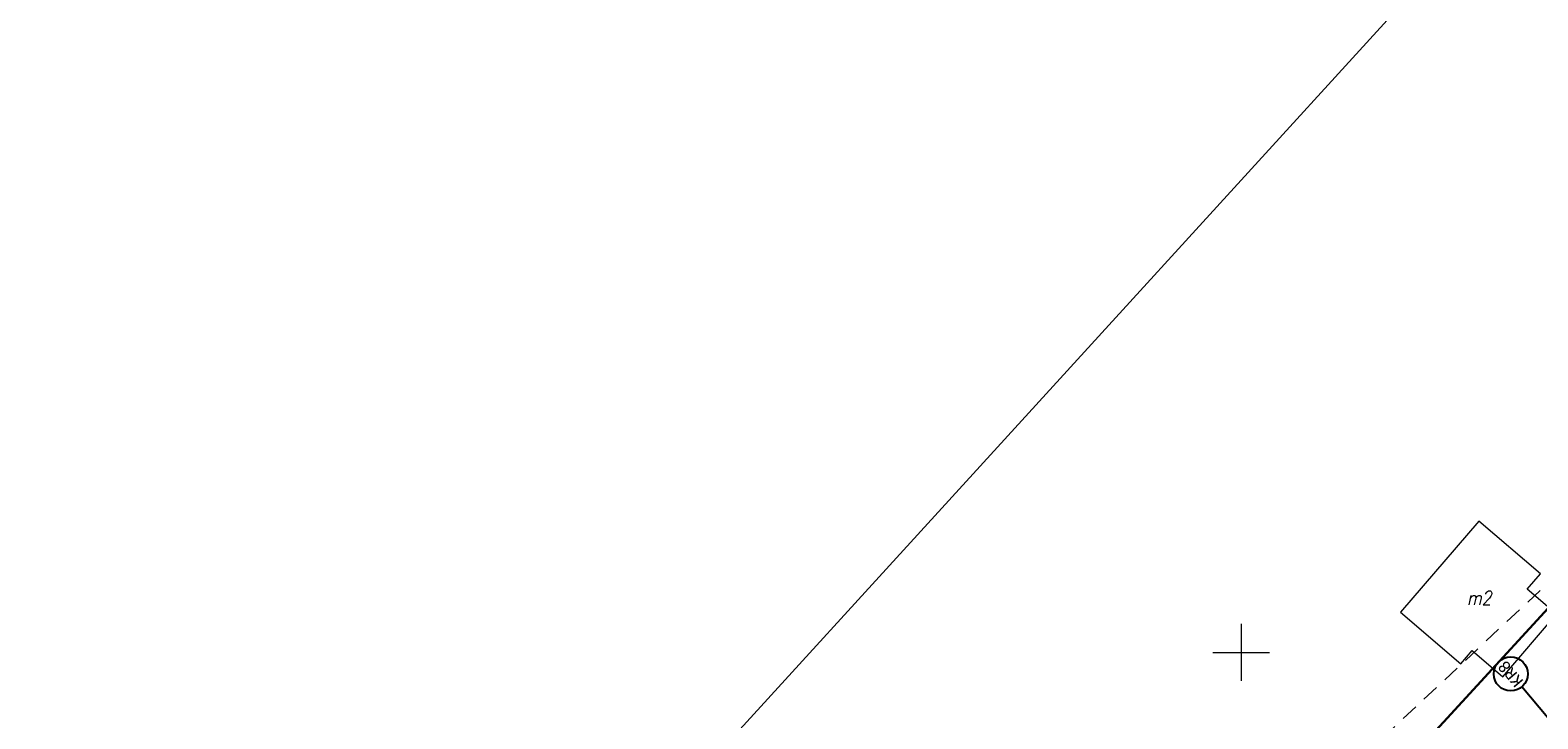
# Model space of a CAD drawing. Header units: metres. Extents: x -1 to 7476305, y 0 to 5497191.
# Tile 36 of 115: x 7474893 to 7475026, y 5496794 to 5496855. Entities that reach past the tile are written whole.
import ezdxf
from ezdxf.enums import TextEntityAlignment as Align

# ---------------------------------------------------------------- set-up
doc = ezdxf.new("R2010")
doc.units = ezdxf.units.M
doc.linetypes.add('EGBO02-500', pattern=[2.5, 1.5, -1])
doc.layers.add('C-SIECI-STRUKTURY-ETYKIETY', color=154, linetype='Continuous')
for name, color, linetype, lineweight, true_color in [('EGBB01', 7, 'Continuous', 5, 0x0a0909), ('EGBD03', 7, 'Continuous', 5, 0x0a0909), ('EGBO02', 7, 'Continuous', 5, 0x0a0909), ('RAMKA_DRUK', 7, 'Continuous', 5, 0x0a0909), ('RTPW01', 7, 'Continuous', 5, 0x0a0909), ('Warstwa 1', 7, 'Continuous', 5, 0x0a0909)]:
    doc.layers.add(name, color=color, linetype=linetype, lineweight=lineweight, true_color=true_color)
doc.styles.add('KAMIL', font='calibri.ttf', dxfattribs={"height": 0.75})
doc.styles.add('Style-ITALIC_1250', font='ITALIC_1250.shx')

# ---------------------------------------------------------------- blocks, each defined once
blk = doc.blocks.new('MDCP_klauzula')
at = {"layer": 'EGBB01', "color": 252, "linetype": 'Continuous', "lineweight": 18, "flags": 128}
blk.add_lwpolyline([(7475020.9, 5496811.56), (7475014.03, 5496803.54), (7475019.33, 5496799), (7475020.34, 5496800.18), (7475023.04, 5496797.86), (7475027.74, 5496803.36), (7475025.17, 5496805.56), (7475026.33, 5496806.91), (7475020.9, 5496811.56)], close=True, dxfattribs=at)
at = {"layer": 'EGBD03', "color": 96, "linetype": 'Continuous', "lineweight": 30, "flags": 128}
blk.add_lwpolyline([(7475032.22, 5496810.98), (7475032.93, 5496810.35), (7475014.85, 5496790.63), (7475035.25, 5496773.04)], dxfattribs=at)
at = {"layer": 'EGBO02', "color": 252, "linetype": 'EGBO02-500', "lineweight": 18, "flags": 128}
blk.add_lwpolyline([(7474841.22, 5496643), (7474887.13, 5496580.23), (7474952.72, 5496636.53), (7475011.49, 5496696.7), (7475042.45, 5496728.27), (7475075.82, 5496754.64), (7475151.98, 5496814.31), (7475207.79, 5496879.8), (7475244.47, 5496937.34), (7475261.93, 5496992.56), (7475290.27, 5497036.6), (7475361.87, 5497109.05), (7475312.93, 5497156.38), (7475281.54, 5497123.71), (7475238.61, 5497076.13), (7475203.1, 5497029.31), (7475176.13, 5496968.87), (7475152.28, 5496929.36), (7475127.02, 5496890.88), (7475061.02, 5496837.94), (7474956.29, 5496739.91), (7474841.22, 5496643)], close=True, dxfattribs=at)
at = {"layer": 'RAMKA_DRUK', "color": 252, "linetype": 'Continuous', "lineweight": 18, "flags": 128}
blk.add_lwpolyline([(7475318.82, 5497191.06), (7474803.96, 5496626.71), (7474911.08, 5496528.99), (7475425.94, 5497093.33)], dxfattribs=at)
at = {"layer": 'Warstwa 1', "color": 252, "linetype": 'Continuous', "lineweight": 18}
for p, q in [((7475000, 5496802.5), (7475000, 5496797.5)), ((7474997.5, 5496800), (7475002.5, 5496800))]:
    blk.add_line(p, q, dxfattribs=at)
at = {"layer": 'EGBB01', "color": 252, "linetype": 'Continuous', "lineweight": 18, "style": 'Style-ITALIC_1250', "width": 0.8}
blk.add_text('m2', height=1.25, dxfattribs=at).set_placement((7475020.94, 5496804.8), align=Align.MIDDLE_CENTER)
blk = doc.blocks.new('AeccTickCircle')
at = {"color": 0, "linetype": 'ByBlock', "lineweight": -2}
blk.add_circle((0, 0), 0.5, dxfattribs=at)

msp = doc.modelspace()

# ---------------------------------------------------------------- block references
at = {"layer": 'RTPW01', "color": 18, "lineweight": 30, "true_color": 0x000000}
msp.add_blockref('MDCP_klauzula', (0, 0), dxfattribs=at)

# ---------------------------------------------------------------- next in the draw order: linework, layer by layer
at = {"layer": 'C-SIECI-STRUKTURY-ETYKIETY', "color": 154, "linetype": 'Continuous', "lineweight": -3}
msp.add_line((7475040.781, 5496777.828, 289.465), (7475024.686, 5496796.957, 289.465), dxfattribs=at)

# ---------------------------------------------------------------- next in the draw order: block references
at = {"layer": 'C-SIECI-STRUKTURY-ETYKIETY', "color": 154, "linetype": 'Continuous', "lineweight": -3, "xscale": 3, "yscale": 3, "zscale": 3, "rotation": 130.0768020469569}
msp.add_blockref('AeccTickCircle', (7475023.72, 5496798.105, 289.465), dxfattribs=at)

# ---------------------------------------------------------------- next in the draw order: texts
at = {"layer": 'C-SIECI-STRUKTURY-ETYKIETY', "color": 154, "linetype": 'Continuous', "lineweight": -3, "insert": (7475023.72, 5496798.105, 289.465), "char_height": 1, "attachment_point": 5, "rotation": 130.0768, "style": 'KAMIL'}
msp.add_mtext('KR8', dxfattribs=at)

doc.saveas('drawing.dxf')
